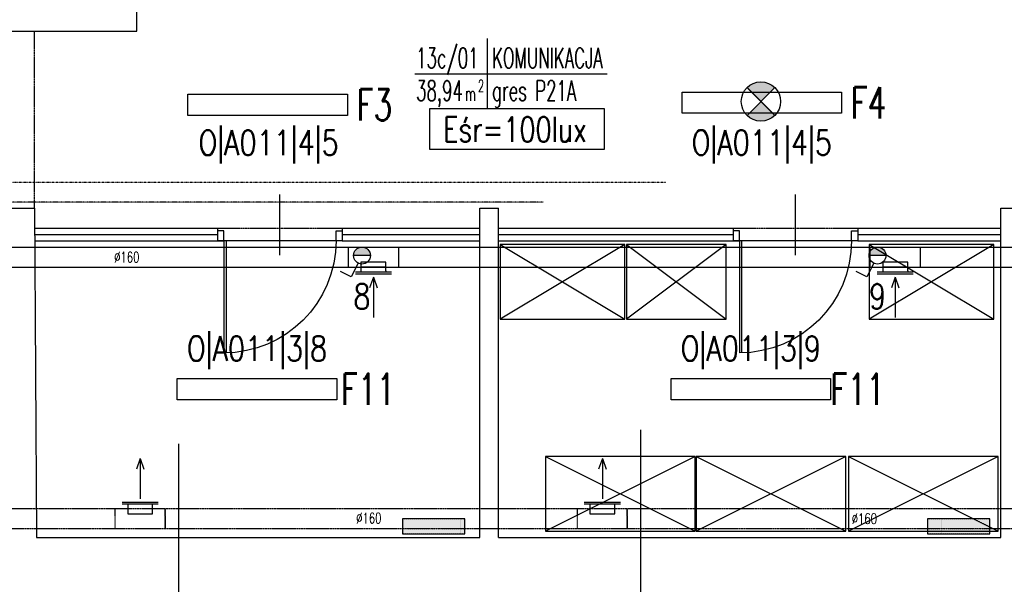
# Model space of a CAD drawing. Header units: inches. Extents: x -281236 to -70395, y 38777 to 102341.
# Tile 24 of 244: x -141385 to -140595, y 43182 to 43634. Entities that reach past the tile are written whole.
import ezdxf
from ezdxf.enums import TextEntityAlignment as Align

# ---------------------------------------------------------------- set-up
doc = ezdxf.new("R2010")
doc.units = ezdxf.units.IN
doc.header["$MEASUREMENT"] = 0
for name, pattern in [('DASHDOT', [1, 0.5, -0.25, 0, -0.25]), ('DASHED', [0.75, 0.5, -0.25]), ('DASHED2', [0.375, 0.25, -0.125]), ('DIVIDE', [31.75, 12.7, -6.35, 0, -6.35, 0, -6.35])]:
    doc.linetypes.add(name, pattern=pattern)
doc.layers.get('0').update_dxf_attribs({"color": 101})
for name, color, linetype in [('Drz---drzwi', 5, 'Continuous'), ('E-90', 6, 'Continuous'), ('E-OPIS-POM', 6, 'Continuous'), ('E35', 6, 'Continuous'), ('Ins-went', 141, 'Continuous'), ('Ins-went-opis', 141, 'Continuous'), ('Mw-cr-rury', 160, 'DIVIDE'), ('Mw-wc-rury', 160, 'DASHDOT'), ('Sc-cegla pelna', 32, 'Continuous'), ('Sc-gk', 120, 'Continuous'), ('Sc-gk-hatch', 8, 'Continuous'), ('Sc-nad', 5, 'DASHED2'), ('Wyp-grzejniki', 56, 'Continuous'), ('Wyp-meble', 155, 'Continuous')]:
    doc.layers.add(name, color=color, linetype=linetype)
doc.styles.add('KA wymiar', font='romans.shx', dxfattribs={"width": 0.6})
doc.styles.add('ROMANS', font='romans', dxfattribs={"width": 0.85})
doc.styles.add('tab-bud$0$ROMANS', font='romans', dxfattribs={"width": 0.7})
doc.linetypes.add('BATTING', pattern='A,0.0001,-0.1,[134,ltypeshp.shx,S=0.1,R=0,X=-0.1,Y=0],-0.2,[134,ltypeshp.shx,S=0.1,R=180,X=0.1,Y=0],-0.1', length=0.4001)

# ---------------------------------------------------------------- blocks, each defined once
blk = doc.blocks.new('pow')
for p, q in [((0, 0.5229102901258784), (0, -0.5229102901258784)), ((-1.075294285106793, 0), (1.779711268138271, -1.13686837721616e-13))]:
    blk.add_line(p, q)
at = {"style": 'KA wymiar', "width": 0.6}
for s, height, p in [('2', 0.18, (-0.139230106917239, -0.269806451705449)), ('m', 0.21, (-0.3331997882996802, -0.4009838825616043))]:
    blk.add_text(s, height=height, dxfattribs=at).set_placement(p)
for tag, p in [('01', (-0.1310879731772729, 0.08442380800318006)), ('000.00', (-0.3636004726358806, -0.4009838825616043))]:
    blk.add_attdef(tag, text='', height=0.3, dxfattribs=at).set_placement(p, align=Align.RIGHT)
for tag, p in [('POMIESZCZENIE', (0.07092525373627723, 0.08442380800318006)), ('POSADZKA', (0.07092525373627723, -0.4009838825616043))]:
    blk.add_attdef(tag, p, '', height=0.3, dxfattribs=at)
blk = doc.blocks.new('_0630_DRZWI_90')
at = {"ltscale": 7}
for p, q in [((5, 8), (5, 98)), ((6.799999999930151, 8), (6.799999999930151, 97.98199819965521))]:
    blk.add_line(p, q, dxfattribs=at)
at = {"ltscale": 25}
for p, q in [((50, 19.69999999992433), (50, -28.89999999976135)), ((5, 8), (0, 8)), ((0, 8), (5, 8)), ((0, 0), (0, 8)), ((95, 8), (5, 8)), ((5, 8), (5, 0)), ((95, 8), (95, 0)), ((100, 8), (95, 8)), ((100, 0), (100, 8)), ((5, 0), (0, 0)), ((5, 0), (0, 0)), ((95, 0), (100, 0)), ((95, 0), (100, 0))]:
    blk.add_line(p, q, dxfattribs=at)
at = {"ltscale": 7}
blk.add_arc((5, 8), 90, 0, 90, dxfattribs=at)
blk = doc.blocks.new('0630_STRZAŁKA')
at = {"ltscale": 0.5}
for points in [[(0, 2.091837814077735e-11), (-3.029876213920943, -8.560130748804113)], [(0, 2.091837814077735e-11), (-7.275957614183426e-12, -32.43254493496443)], [(-7.275957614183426e-12, 2.091837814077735e-11), (3.029876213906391, -8.560130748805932)]]:
    blk.add_lwpolyline(points, dxfattribs=at)
blk = doc.blocks.new('G_50')
at = {"layer": 'Wyp-grzejniki'}
h = blk.add_hatch(dxfattribs=at)
h.set_pattern_fill('DOTS', color=256, scale=0.5, angle=180, style=0)
h.set_pattern_definition([(180, (77492.9091523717, -37873.93992433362), (-0.3968750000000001, -0.79375), [0, -0.79375])])
h.paths.add_polyline_path([(0, 0), (-12.0000000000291, 0), (-12, -50), (-2.91038304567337e-11, -50)])
blk.add_lwpolyline([(-12, -50), (0, -50), (0, 0), (-12, 0)], close=True, dxfattribs=at)

msp = doc.modelspace()

# ---------------------------------------------------------------- hatches: boundary and pattern name
at = {"layer": 'E35'}
h = msp.add_hatch(color=256, dxfattribs=at)
edge = h.paths.add_edge_path()
edge.add_line((-140790.3979146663, 43568.77000130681), (-140801.5348464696, 43579.90693311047))
edge.add_ellipse((-140790.3979146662, 43568.77000130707), major_axis=(11.1369318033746, -11.13693180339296), ratio=1, start_angle=90.00000000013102, end_angle=180.0000000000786, ccw=False)
edge.add_line((-140779.2609828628, 43579.9069331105), (-140790.3979146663, 43568.77000130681))
edge = h.paths.add_edge_path()
edge.add_line((-140801.5348464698, 43557.63306950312), (-140790.3979146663, 43568.77000130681))
edge.add_line((-140790.3979146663, 43568.77000130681), (-140779.2609828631, 43557.63306950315))
edge.add_ellipse((-140790.3979146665, 43568.77000130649), major_axis=(11.13693180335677, -11.13693180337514), ratio=1, start_angle=-89.99999999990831, end_angle=1.1789325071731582e-10, ccw=False)
for points in [[(-141103.6331322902, 43445.20967220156, 1), (-141117.1331322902, 43445.20967220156)], [(-140690.1533671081, 43445.20967220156, 1), (-140703.6533671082, 43445.20967220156)]]:
    msp.add_hatch(color=256, dxfattribs=at).paths.add_polyline_path(points)

# ---------------------------------------------------------------- linework, layer by layer
for p, q in [((-140779.2609828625, 43579.90693311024), (-140801.5348464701, 43557.63306950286)), ((-140779.2609828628, 43557.63306950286), (-140801.5348464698, 43579.90693311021)), ((-141113.4053324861, 43439.17404414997), (-141118.931205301, 43428.13833810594)), ((-141103.6331322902, 43445.20967220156), (-141117.1331322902, 43445.20967220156)), ((-140699.9255673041, 43439.17404414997), (-140705.451440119, 43428.13833810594)), ((-140690.1533671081, 43445.20967220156), (-140703.6533671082, 43445.20967220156)), ((-141118.931205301, 43428.13833810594), (-141127.4668723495, 43432.41237461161)), ((-140705.451440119, 43428.13833810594), (-140713.9871071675, 43432.41237461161)), ((-140886.6153907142, 43066.20989500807), (-140886.6153907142, 43305.62548037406)), ((-141257.1535996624, 43066.19254810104), (-141257.1535996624, 43294.31392117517))]:
    msp.add_line(p, q, dxfattribs=at)
at = {"layer": 'E35', "linetype": 'Continuous', "ltscale": 0.3}
msp.add_line((-140779.8979146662, 43558.27000130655), (-140800.8979146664, 43579.27000130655), dxfattribs=at)
at = {"layer": 'E35'}
for points in [[(-141122.0402149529, 43557.57000130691), (-141250.0402149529, 43557.57000130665), (-141250.0402149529, 43574.57000130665), (-141122.0402149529, 43574.57000130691)], [(-140725.6979146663, 43559.27000130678), (-140853.6979146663, 43559.27000130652), (-140853.6979146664, 43576.27000130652), (-140725.6979146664, 43576.27000130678)], [(-141130.5402149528, 43329.66073369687), (-141258.5402149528, 43329.6607336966), (-141258.5402149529, 43346.6607336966), (-141130.5402149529, 43346.66073369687)], [(-140734.4979146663, 43329.66073369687), (-140862.4979146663, 43329.6607336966), (-140862.4979146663, 43346.6607336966), (-140734.4979146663, 43346.66073369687)]]:
    msp.add_lwpolyline(points, close=True, dxfattribs=at)
at = {"layer": 'E35', "linetype": 'Continuous', "ltscale": 0.3}
msp.add_lwpolyline([(-141056.2380941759, 43530.47423331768), (-140915.9050546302, 43530.47423331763), (-140915.9050546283, 43562.75308347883), (-141056.2380941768, 43562.75308347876)], close=True, dxfattribs=at)
at = {"layer": 'E35'}
for centre, radius in [((-140790.3979146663, 43568.77000130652), 15.74999999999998), ((-141110.3831322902, 43445.20967220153), 6.750000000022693), ((-140696.9033671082, 43445.20967220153), 6.750000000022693)]:
    msp.add_circle(centre, radius, dxfattribs=at)
at = {"layer": 'Ins-went'}
for p, q in [((-141121.1923249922, 43435.91870057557), (-141121.1923249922, 43451.91870057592)), ((-141081.1923249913, 43451.91870057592), (-141081.1923249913, 43435.91870057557)), ((-140702.7125598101, 43435.91870057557), (-140702.7125598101, 43451.91870057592)), ((-140662.7125598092, 43451.91870057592), (-140662.7125598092, 43435.91870057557)), ((-141091.1923249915, 43439.91870057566), (-141111.1923249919, 43439.91870057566)), ((-141111.1923249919, 43439.91870057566), (-141111.1923249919, 43432.91870057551)), ((-141091.1923249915, 43439.91870057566), (-141111.1923249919, 43439.91870057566)), ((-141091.1923249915, 43432.91870057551), (-141091.1923249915, 43439.91870057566)), ((-140672.7125598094, 43439.91870057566), (-140692.7125598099, 43439.91870057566)), ((-140692.7125598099, 43439.91870057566), (-140692.7125598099, 43432.91870057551)), ((-140672.7125598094, 43439.91870057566), (-140692.7125598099, 43439.91870057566)), ((-140672.7125598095, 43432.91870057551), (-140672.7125598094, 43439.91870057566)), ((-141086.6923249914, 43431.91870057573), (-141115.692324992, 43431.91870057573)), ((-141091.1923249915, 43435.91870057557), (-141111.1923249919, 43435.91870057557)), ((-141111.1923249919, 43432.91870057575), (-141111.1923249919, 43431.91870057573)), ((-141091.1923249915, 43432.91870057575), (-141091.1923249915, 43431.91870057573)), ((-140668.2125598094, 43431.91870057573), (-140697.21255981, 43431.91870057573)), ((-140672.7125598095, 43435.91870057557), (-140692.7125598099, 43435.91870057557)), ((-140692.7125598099, 43432.91870057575), (-140692.7125598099, 43431.91870057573)), ((-140672.7125598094, 43432.91870057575), (-140672.7125598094, 43431.91870057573)), ((-141086.6923249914, 43430.41870057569), (-141115.692324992, 43430.4187005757)), ((-141101.1923249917, 43427.91870057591), (-141101.1923249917, 43397.68076515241)), ((-140668.2125598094, 43430.41870057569), (-140697.21255981, 43430.4187005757)), ((-140682.7125598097, 43427.91870057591), (-140682.7125598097, 43397.68076515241)), ((-141288.2563775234, 43282.5321160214), (-141288.2563775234, 43252.2941805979)), ((-140917.5916335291, 43282.5321160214), (-140917.5916335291, 43252.2941805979)), ((-141302.7563775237, 43247.59957108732), (-141273.756377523, 43247.59957108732)), ((-141302.7563775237, 43246.0995710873), (-141273.756377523, 43246.0995710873)), ((-141298.2563775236, 43246.0995710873), (-141298.2563775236, 43238.09957108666)), ((-141278.2563775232, 43238.09957108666), (-141278.2563775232, 43246.0995710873)), ((-140932.0916335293, 43247.59957108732), (-140903.0916335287, 43247.59957108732)), ((-140932.0916335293, 43246.0995710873), (-140903.0916335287, 43246.0995710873)), ((-140927.5916335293, 43246.0995710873), (-140927.5916335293, 43238.09957108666)), ((-140907.5916335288, 43238.09957108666), (-140907.5916335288, 43246.0995710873)), ((-141298.2563775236, 43238.09957108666), (-141278.2563775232, 43238.09957108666)), ((-140927.5916335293, 43238.09957108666), (-140907.5916335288, 43238.09957108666))]:
    msp.add_line(p, q, dxfattribs=at)
at = {"layer": 'Ins-went', "linetype": 'DASHED', "ltscale": 0.2}
for p, q in [((-141308.2563775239, 43226.0995710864), (-141308.2563775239, 43242.09957108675)), ((-141268.256377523, 43242.09957108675), (-141268.256377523, 43226.0995710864)), ((-141268.2563775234, 43226.09957108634), (-141268.2563775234, 43242.09957108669)), ((-140937.5916335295, 43226.0995710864), (-140937.5916335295, 43242.09957108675)), ((-140897.5916335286, 43242.09957108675), (-140897.5916335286, 43226.0995710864)), ((-140897.5916335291, 43226.09957108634), (-140897.5916335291, 43242.09957108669))]:
    msp.add_line(p, q, dxfattribs=at)
at = {"layer": 'Ins-went'}
for points in [[(-141722.6270874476, 43451.91870057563), (-139799.4798953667, 43451.91870057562)], [(-141722.6270874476, 43435.91870057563), (-140597.9338316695, 43435.91870057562)], [(-140597.9338316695, 43435.91870057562), (-139796.4798953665, 43435.91870057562)]]:
    msp.add_lwpolyline(points, dxfattribs=at)
at = {"layer": 'Ins-went', "linetype": 'DASHED', "ltscale": 0.5}
for points in [[(-141371.5985756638, 43242.09957108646), (-141732.6894409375, 43242.09957108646)], [(-141000.9338316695, 43242.09957108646), (-141371.5985756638, 43242.09957108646)], [(-140582.9338316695, 43242.09957108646), (-141000.9338316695, 43242.09957108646)], [(-140003.1573357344, 43226.09957108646), (-141732.6894409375, 43226.09957108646)]]:
    msp.add_lwpolyline(points, dxfattribs=at)
at = {"layer": 'Mw-cr-rury', "ltscale": 0.03}
msp.add_line((-140866.5587311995, 43503.85825088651), (-142181.5753679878, 43503.85825088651), dxfattribs=at)
at = {"layer": 'Mw-wc-rury'}
msp.add_line((-140964.9976527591, 43487.93729710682), (-142091.8928411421, 43487.93729710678), dxfattribs=at)
at = {"layer": 'Sc-cegla pelna'}
for p, q in [((-141291.0216817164, 43625.13928011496), (-141291.0216816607, 43671.32255782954)), ((-141431.0276069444, 43625.13928011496), (-141291.0216817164, 43625.13928011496)), ((-141429.8219597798, 43483.18065908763), (-141372.9284253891, 43483.18065908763)), ((-141372.9284253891, 43483.18065908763), (-141371.4720406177, 43219.16073370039)), ((-141015.9338316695, 43483.18065908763), (-141000.9338316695, 43483.18065908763)), ((-141015.9338316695, 43219.16073370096), (-141015.9338316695, 43483.18065908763)), ((-141000.9338316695, 43219.16073370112), (-141000.9338316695, 43483.18065908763)), ((-140597.9338316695, 43483.18065908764), (-140582.9338316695, 43483.18065908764)), ((-140597.9338316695, 43219.16073370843), (-140597.9338316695, 43483.18065908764)), ((-141371.4720406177, 43219.16073370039), (-141015.9338316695, 43219.17737837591)), ((-141000.9338316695, 43219.17808060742), (-140597.9338316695, 43219.19694722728))]:
    msp.add_line(p, q, dxfattribs=at)
at = {"layer": 'Sc-gk'}
for p, q in [((-141372.8400563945, 43467.1607336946), (-141226.1954695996, 43467.1607336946)), ((-141226.1954695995, 43467.1607336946), (-141226.1954695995, 43457.16073369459)), ((-141126.1954695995, 43467.1607336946), (-141015.9338316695, 43467.1607336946)), ((-141126.1954695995, 43467.1607336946), (-141126.1954695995, 43457.16073369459)), ((-141000.9338316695, 43467.1607336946), (-140812.7420083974, 43467.16073369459)), ((-140812.7420083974, 43467.1607336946), (-140812.7420083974, 43457.1607336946)), ((-140712.7420083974, 43467.16073369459), (-140597.9338316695, 43467.1607336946)), ((-140712.7420083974, 43467.1607336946), (-140712.7420083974, 43457.1607336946)), ((-141372.784894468, 43457.1607336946), (-141226.1954695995, 43457.16073369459)), ((-141126.1954695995, 43457.16073369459), (-141015.9338316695, 43457.16073369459)), ((-141000.9338316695, 43457.1607336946), (-140812.7420083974, 43457.16073369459)), ((-140712.7420083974, 43457.16073369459), (-140597.9338316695, 43457.16073369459))]:
    msp.add_line(p, q, dxfattribs=at)
at = {"layer": 'Sc-gk-hatch', "linetype": 'BATTING', "ltscale": 0.22}
for p, q in [((-141372.8400563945, 43462.1607336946), (-141226.1954695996, 43462.1607336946)), ((-141126.1954695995, 43462.1607336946), (-141015.9338316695, 43462.1607336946)), ((-141000.9338316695, 43462.1607336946), (-140812.7420083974, 43462.16073369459)), ((-140712.7420083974, 43462.16073369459), (-140597.9338316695, 43462.1607336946))]:
    msp.add_line(p, q, dxfattribs=at)
at = {"layer": 'Sc-nad'}
for p, q in [((-141226.1954695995, 43467.1607336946), (-141126.1954695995, 43467.1607336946)), ((-140812.7420083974, 43467.1607336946), (-140712.7420083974, 43467.1607336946))]:
    msp.add_line(p, q, dxfattribs=at)
msp.add_lwpolyline([(-141372.9284253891, 43483.18065908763), (-141373.0276069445, 43625.13928011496)], dxfattribs=at)
at = {"layer": 'Wyp-meble'}
for p, q in [((-140999.4685751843, 43454.1607336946), (-140899.4685751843, 43394.1607336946)), ((-140899.4685751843, 43454.1607336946), (-140999.4685751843, 43394.1607336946)), ((-140818.1757418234, 43454.1607336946), (-140898.1757418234, 43394.1607336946)), ((-140898.1757418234, 43454.1607336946), (-140818.1757418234, 43394.1607336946)), ((-140703.546865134, 43454.16073369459), (-140603.546865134, 43394.16073369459)), ((-140603.546865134, 43454.16073369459), (-140703.546865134, 43394.16073369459)), ((-140843.2587091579, 43284.19764945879), (-140963.2587091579, 43224.19764945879)), ((-140963.2587091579, 43284.19764945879), (-140843.2587091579, 43224.19764945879)), ((-140722.2587091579, 43284.19764945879), (-140842.2587091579, 43224.19764945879)), ((-140842.2587091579, 43284.19764945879), (-140722.2587091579, 43224.19764945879)), ((-140600.2587091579, 43284.19764945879), (-140720.2587091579, 43224.19764945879)), ((-140720.2587091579, 43284.19764945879), (-140600.2587091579, 43224.19764945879))]:
    msp.add_line(p, q, dxfattribs=at)
for points in [[(-140999.4685751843, 43394.1607336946), (-140899.4685751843, 43394.1607336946), (-140899.4685751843, 43454.1607336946), (-140999.4685751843, 43454.1607336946)], [(-140898.1757418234, 43394.1607336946), (-140818.1757418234, 43394.1607336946), (-140818.1757418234, 43454.1607336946), (-140898.1757418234, 43454.1607336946)], [(-140703.546865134, 43394.16073369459), (-140603.546865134, 43394.16073369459), (-140603.546865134, 43454.16073369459), (-140703.546865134, 43454.16073369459)], [(-140963.2587091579, 43224.19764945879), (-140843.2587091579, 43224.19764945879), (-140843.2587091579, 43284.19764945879), (-140963.2587091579, 43284.19764945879)], [(-140842.2587091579, 43224.19764945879), (-140722.2587091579, 43224.19764945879), (-140722.2587091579, 43284.19764945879), (-140842.2587091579, 43284.19764945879)], [(-140720.2587091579, 43224.19764945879), (-140600.2587091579, 43224.19764945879), (-140600.2587091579, 43284.19764945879), (-140720.2587091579, 43284.19764945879)]]:
    msp.add_lwpolyline(points, close=True, dxfattribs=at)

# ---------------------------------------------------------------- block references
at = {"rotation": 90}
for p in [(-141077.7532970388, 43234.16073371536), (-140656.8879752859, 43234.16073371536)]:
    msp.add_blockref('G_50', p, dxfattribs=at)
at = {"layer": 'Drz---drzwi', "xscale": -1, "rotation": 180}
for p in [(-141226.1954695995, 43465.16073369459), (-140812.7157044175, 43465.16073369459)]:
    msp.add_blockref('_0630_DRZWI_90', p, dxfattribs=at)
at = {"layer": 'E-OPIS-POM', "xscale": 54, "yscale": 54, "zscale": 54}
msp.add_blockref('pow', (-141009.8373064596, 43590.99023914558), dxfattribs=at).add_auto_attribs({'000.00': '38,94', '01': '13c/01', 'POMIESZCZENIE': 'KOMUNIKACJA', 'POSADZKA': 'gres P21A'})
at = {"layer": 'Ins-went-opis'}
for p in [(-141101.1923249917, 43427.91870057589), (-140682.7125598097, 43427.91870057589), (-141288.2563775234, 43282.53211602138), (-140917.5916335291, 43282.53211602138)]:
    msp.add_blockref('0630_STRZAŁKA', p, dxfattribs=at)

# ---------------------------------------------------------------- texts
at = {"layer": 'E-90', "style": 'ROMANS'}
for s, rotation, width, p in [('Eśr=100lux', 359.9999999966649, 0.75, (-140987.5824631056, 43546.32135879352)), ('O|A011|4|5', 3.335040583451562e-09, 0.8, (-141185.2818495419, 43534.25666503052)), ('O|A011|4|5', 3.335040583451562e-09, 0.8, (-140789.6979146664, 43534.34885150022)), ('8', 3.335053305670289e-09, 0.8, (-141110.3831322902, 43412.44195279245)), ('9', 3.335053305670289e-09, 0.8, (-140696.9033671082, 43412.44195279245)), ('O|A011|3|8', 3.335053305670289e-09, 0.8, (-141194.5402149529, 43369.29226043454)), ('O|A011|3|9', 3.335053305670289e-09, 0.8, (-140798.4979146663, 43369.29226043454))]:
    msp.add_text(s, height=20, rotation=rotation, dxfattribs=dict(at, width=width)).set_placement(p, align=Align.MIDDLE)
at = {"layer": 'E35', "style": 'ROMANS', "width": 0.7}
for s, p in [('F3', (-141100.3528664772, 43566.01607376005)), ('F4', (-140704.0105661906, 43567.71607375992)), ('F11', (-141105.3712423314, 43338.10680615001)), ('F11', (-140712.8105661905, 43338.10680615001))]:
    msp.add_text(s, height=25, dxfattribs=at).set_placement(p, align=Align.MIDDLE)
at = {"layer": 'Ins-went', "style": 'tab-bud$0$ROMANS', "width": 0.7}
for p in [(-141309.1085895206, 43439.79006319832, 5.043801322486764e-06), (-141115.0079009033, 43230.5483158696, 5.043801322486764e-06), (-140717.5585082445, 43230.02009913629, 5.043801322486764e-06)]:
    msp.add_text('%%c160', height=8.423999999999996, dxfattribs=at).set_placement(p)

doc.saveas('drawing.dxf')
